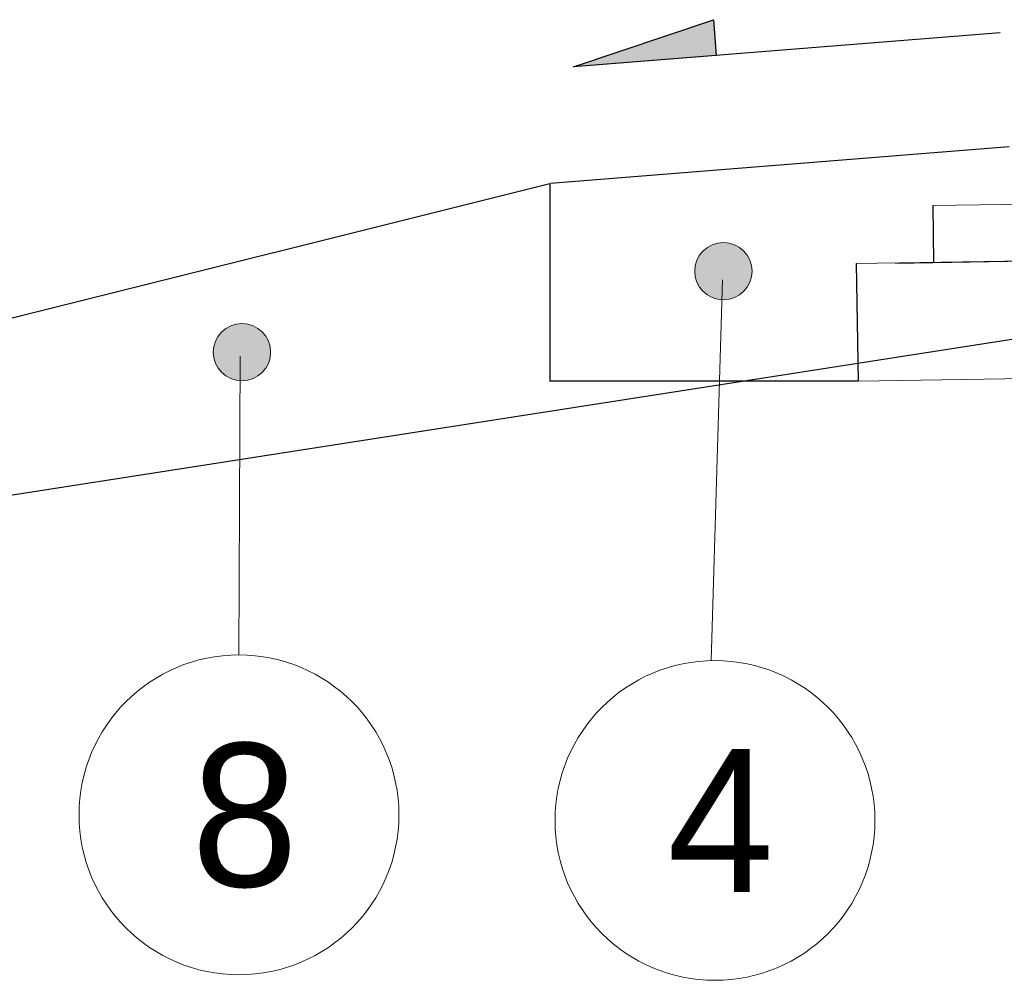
# Model space of a CAD drawing. Header units: feet. Extents: x 1615653 to 1618118, y 708897 to 711917.
# Tile 57 of 183: x 1618068.423 to 1618069.281, y 710708.919 to 710709.757. Entities that reach past the tile are written whole.
import ezdxf
from ezdxf.enums import TextEntityAlignment as Align

# ---------------------------------------------------------------- set-up
doc = ezdxf.new("R2010")
doc.units = ezdxf.units.FT
doc.header["$LTSCALE"] = 20
doc.header["$MEASUREMENT"] = 0
doc.linetypes.add('DGN Style 3', pattern=[1.792565, 1.280403, -0.512161])
doc.layers.add('GM_X_US_Shield', color=7, linetype='Continuous')
for name, color, linetype, lineweight in [('Level 11', 7, 'Continuous', 0), ('Level 21', 7, 'Continuous', 0), ('Level 40', 7, 'Continuous', 0), ('Level 59', 7, 'Continuous', 0), ('Level 8', 7, 'Continuous', 0)]:
    doc.layers.add(name, color=color, linetype=linetype, lineweight=lineweight)
doc.styles.add('Style-WORKING', font='WORKING.shx')

msp = doc.modelspace()

# ---------------------------------------------------------------- hatches: boundary and pattern name
at = {"layer": 'Level 11', "linetype": 'DGN Style 3', "lineweight": -3}
h = msp.add_hatch(color=1, dxfattribs=at)
h.dxf.hatch_style = 2
h.paths.add_polyline_path([(1618068.90554, 710709.71557), (1618069.02762, 710709.75669), (1618069.03011, 710709.72553)])
at = {"layer": 'Level 40', "linetype": 'Continuous', "lineweight": 13}
h = msp.add_hatch(color=7, dxfattribs=at)
h.dxf.hatch_style = 2
edge = h.paths.add_edge_path()
edge.add_arc((1618069.03635, 710709.53732), 0.02499, 0, 360)
h = msp.add_hatch(color=7, dxfattribs=at)
h.dxf.hatch_style = 2
edge = h.paths.add_edge_path()
edge.add_arc((1618068.61647, 710709.46662), 0.02499, 0, 360)

# ---------------------------------------------------------------- linework, layer by layer
at = {"color": 8}
msp.add_line((1618066.77766, 710709.08679), (1618070.12848, 710709.60915), dxfattribs=at)
for p, q in [((1618069.21886, 710709.59459), (1618069.21966, 710709.5446)), ((1618069.15223, 710709.54407), (1618069.15388, 710709.44121))]:
    msp.add_line(p, q)
at = {"layer": 'GM_X_US_Shield'}
for p in [(1618068.88497, 710709.61362), (1618069.15388, 710709.44121)]:
    msp.add_line(p, (1618068.88497, 710709.44121), dxfattribs=at)
at = {"layer": 'Level 11', "color": 1, "linetype": 'DGN Style 3', "lineweight": -3}
for p, q in [((1618068.90554, 710709.71557), (1618069.02762, 710709.75669)), ((1618069.02762, 710709.75669), (1618069.03011, 710709.72553)), ((1618069.03011, 710709.72553), (1618068.90554, 710709.71557))]:
    msp.add_line(p, q, dxfattribs=at)
at = {"layer": 'Level 21', "color": 7, "linetype": 'Continuous', "lineweight": 13}
for p, q in [((1618074.28539, 710709.67566), (1618069.21886, 710709.59459)), ((1618070.28552, 710709.56165), (1618069.15223, 710709.54407)), ((1618070.28552, 710709.56165), (1618069.18632, 710709.54407)), ((1618069.02559, 710709.1976), (1618069.03551, 710709.52986)), ((1618068.61387, 710709.20253), (1618068.61494, 710709.46316)), ((1618070.28552, 710709.45931), (1618069.15388, 710709.44121))]:
    msp.add_line(p, q, dxfattribs=at)
at = {"layer": 'Level 40', "color": 7, "linetype": 'Continuous', "lineweight": 13}
for centre, radius in [((1618069.03635, 710709.53732), 0.02499), ((1618068.61647, 710709.46662), 0.02499), ((1618068.61388, 710709.06305), 0.13948), ((1618069.029, 710709.05816), 0.13948)]:
    msp.add_circle(centre, radius, dxfattribs=at)
at = {"layer": 'Level 59', "color": 1, "linetype": 'Continuous', "lineweight": -3}
for p, q in [((1618068.90554, 710709.71557), (1618069.02762, 710709.75669)), ((1618069.02762, 710709.75669), (1618069.03011, 710709.72553))]:
    msp.add_line(p, q, dxfattribs=at)
at = {"layer": 'Level 59', "color": 7, "linetype": 'Continuous', "lineweight": -3}
msp.add_line((1618069.27773, 710709.74534), (1618068.90554, 710709.71557), dxfattribs=at)
at = {"layer": 'Level 8', "color": 3, "linetype": 'Continuous', "lineweight": -3}
for p, q in [((1618069.28552, 710709.64567), (1618068.88561, 710709.61367)), ((1618068.88497, 710709.61362), (1618066.77766, 710709.08679))]:
    msp.add_line(p, q, dxfattribs=at)

# ---------------------------------------------------------------- texts
at = {"layer": 'Level 40', "color": 7, "linetype": 'Continuous', "lineweight": 13, "style": 'Style-WORKING'}
for s, p in [('8', (1618068.61884, 710709.06298)), ('4', (1618069.03396, 710709.05809))]:
    msp.add_text(s, height=0.12497, dxfattribs=at).set_placement(p, align=Align.MIDDLE_CENTER)

doc.saveas('drawing.dxf')
